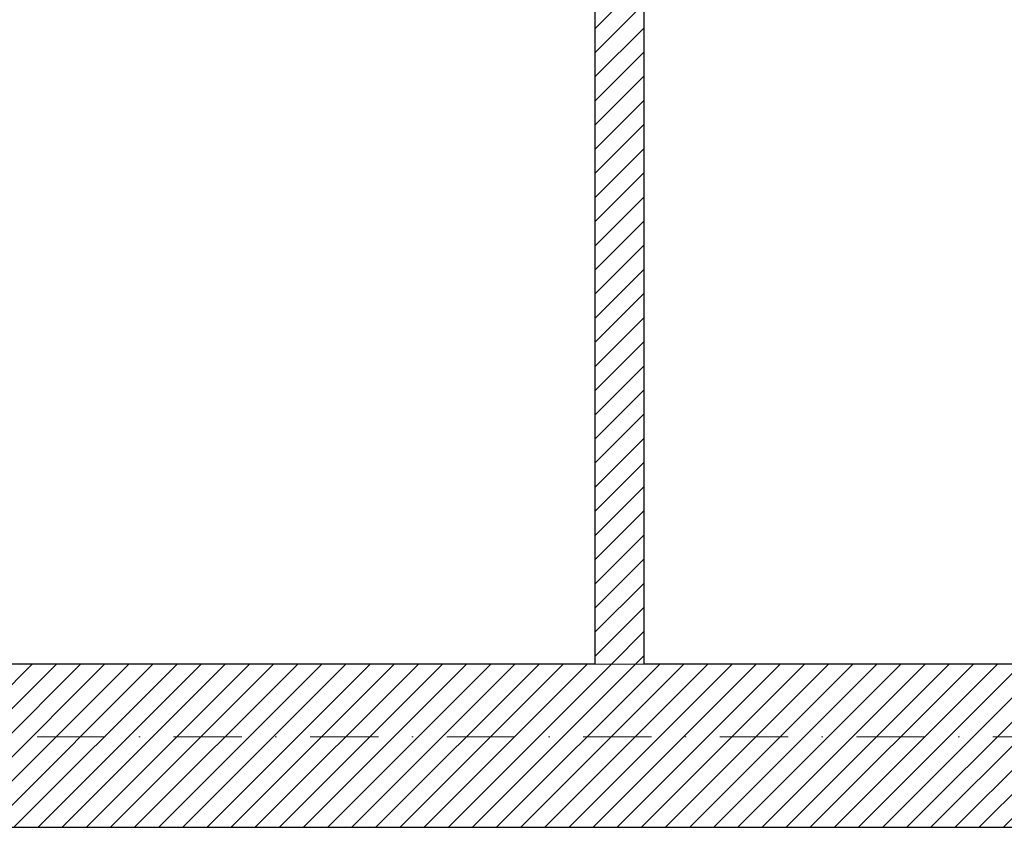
# Model space of a CAD drawing. Header units: millimetres. Extents: x 172139 to 266886, y 89395 to 138225.
# Tile 67 of 94: x 214233 to 216830, y 112968 to 115096. Entities that reach past the tile are written whole.
import ezdxf

# ---------------------------------------------------------------- set-up
doc = ezdxf.new("R2010")
doc.units = ezdxf.units.MM
doc.header["$MEASUREMENT"] = 0
doc.linetypes.add('Kropki i Kreski', pattern=[360, 180, -90, 0, -90])
for name, color, linetype in [('Konstrukcja - Siatki mod', 7, 'Continuous'), ('KR_INW', 7, 'Continuous'), ('NAPIS_SODON', 7, 'Continuous')]:
    doc.layers.add(name, color=color, linetype=linetype)
doc.layers.add('Konstrukcja - Siatki mod_Nr_pióra__48', color=7, linetype='Continuous', lineweight=15, true_color=0xa80f02)
for name, color, linetype, lineweight in [('KR_INW_Nr_pióra__101', 252, 'Continuous', 5), ('KR_INW_Nr_pióra__27', 7, 'Continuous', 25), ('NAPIS_SODON_Nr_pióra__121', 255, 'Continuous', 0), ('STREFA_NOWE_POM_Nr_pióra__121', 255, 'Continuous', 0)]:
    doc.layers.add(name, color=color, linetype=linetype, lineweight=lineweight)
pattern_1 = [(45, (0, 0), (-31.819804, 31.819804), [])]

# ---------------------------------------------------------------- blocks, each defined once
blk = doc.blocks.new('Strop_2', base_point=(188316, 115154.1))
at = {"layer": 'NAPIS_SODON_Nr_pióra__121', "linetype": 'Continuous', "flags": 128}
blk.add_lwpolyline([(205315.4, 121145.6), (224463.2, 121145.6), (224463.2, 120284.7), (224843.2, 120284.7), (224843.2, 121525.6), (230445.6, 121525.6), (230445.6, 120284.7), (230445.6, 115394.1), (230442.2, 115394.1), (230443.9, 117003.9), (226439, 117009.8), (226379.4, 115221.6), (224893.2, 115252.5), (224893.2, 113397.6), (205242.2, 113397.6)], dxfattribs=at)
blk = doc.blocks.new('Ściana_8', base_point=(215880.3, 113397.6))
at = {"layer": 'KR_INW_Nr_pióra__101', "linetype": 'Continuous'}
h = blk.add_hatch(dxfattribs=at)
h.set_pattern_fill('Cegła_licówka', color=256, style=0, pattern_type=2)
h.set_pattern_definition(pattern_1)
h.paths.add_polyline_path([(215880.3, 113397.6), (215880.3, 115166.8), (215750.3, 115166.8), (215750.3, 113397.6)])
at = {"layer": 'KR_INW_Nr_pióra__27', "linetype": 'Continuous', "flags": 128}
for points in [[(215750.3, 115166.8), (215750.3, 113397.6)], [(215880.3, 113397.6), (215880.3, 115166.8)]]:
    blk.add_lwpolyline(points, dxfattribs=at)
blk = doc.blocks.new('Ściana_137', base_point=(216962.4, 113397.6))
at = {"layer": 'KR_INW_Nr_pióra__101', "linetype": 'Continuous'}
h = blk.add_hatch(dxfattribs=at)
h.set_pattern_fill('Cegła_licówka', color=256, style=0, pattern_type=2)
h.set_pattern_definition(pattern_1)
h.paths.add_polyline_path([(216962.4, 113397.6), (210318.1, 113397.6), (210318.1, 112967.6), (216962.4, 112967.6)])
at = {"layer": 'KR_INW_Nr_pióra__27', "linetype": 'Continuous', "flags": 128}
for points in [[(215750.3, 113397.6), (210318.1, 113397.6)], [(216962.4, 113397.6), (215880.3, 113397.6)], [(210318.1, 112967.6), (216962.4, 112967.6)]]:
    blk.add_lwpolyline(points, dxfattribs=at)
blk = doc.blocks.new('Standardowy znacznik siatki_10')
at = {"layer": 'Konstrukcja - Siatki mod_Nr_pióra__48', "linetype": 'Kropki i Kreski'}
blk.add_line((1000, 0), (72912, 0), dxfattribs=at)

msp = doc.modelspace()

# ---------------------------------------------------------------- linework, layer by layer
at = {"layer": 'STREFA_NOWE_POM_Nr_pióra__121', "linetype": 'Continuous', "flags": 128}
msp.add_lwpolyline([(214351, 115146.8), (214176.7, 115146.8), (212299.9, 115146.8), (212299.9, 115147.1), (209976.4, 115147.1), (209095, 115147.1), (209110.2, 113397.6), (209438.1, 113397.6), (210318.1, 113397.6), (215750.3, 113397.6), (215750.3, 115146.8), (215056.7, 115146.8)], close=True, dxfattribs=at)

# ---------------------------------------------------------------- block references
at = {"layer": 'Konstrukcja - Siatki mod', "color": 8, "linetype": 'Continuous', "lineweight": 13, "zscale": 1000}
msp.add_blockref('Standardowy znacznik siatki_10', (177989.3, 113205.9), dxfattribs=at)
at = {"layer": 'KR_INW'}
for name, p in [('Ściana_8', (215880.3, 113397.6)), ('Ściana_137', (216962.4, 113397.6))]:
    msp.add_blockref(name, p, dxfattribs=at)
at = {"layer": 'NAPIS_SODON', "color": 255, "linetype": 'Continuous', "lineweight": 0}
msp.add_blockref('Strop_2', (188316, 115154.1), dxfattribs=at)

doc.saveas('drawing.dxf')
